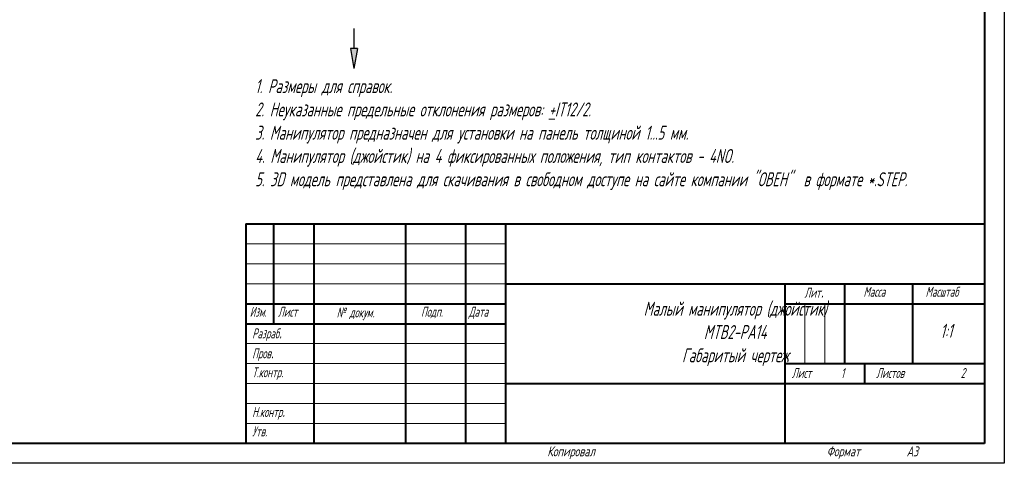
# Model space of a CAD drawing. Header units: millimetres. Extents: x 2171 to 2591, y 1134 to 1431.
# Tile 2 of 6: x 2344 to 2591, y 1134 to 1245. Entities that reach past the tile are written whole.
import ezdxf

# ---------------------------------------------------------------- set-up
doc = ezdxf.new("R2010")
doc.units = ezdxf.units.MM
doc.layers.add('size', color=7, linetype='Continuous', lineweight=20)
doc.layers.add('text', color=7, linetype='Continuous', lineweight=20)
doc.layers.add('ФОРМАТ', color=7, linetype='Continuous')
doc.styles.add('GOST', font='GOST.shx', dxfattribs={"width": 0.8, "oblique": 15})

msp = doc.modelspace()

# ---------------------------------------------------------------- hatches: boundary and pattern name
at = {"layer": 'size', "lineweight": 25, "ltscale": 5}
h = msp.add_hatch(color=256, dxfattribs=at)
h.dxf.hatch_style = 1
h.paths.add_polyline_path([(2426.98, 1237.69), (2428.74, 1237.69), (2427.86, 1232.69)])

# ---------------------------------------------------------------- linework, layer by layer
for p, q in [((2427.86, 1242.69), (2427.86, 1237.69)), ((2428.74, 1237.69), (2426.98, 1237.69)), ((2426.98, 1237.69), (2427.86, 1232.69)), ((2428.74, 1237.69), (2427.86, 1232.69)), ((2427.86, 1237.69), (2427.86, 1237.69))]:
    msp.add_line(p, q, dxfattribs=at)
at = {"layer": 'ФОРМАТ', "linetype": 'ByBlock', "ltscale": 5}
for p, q in [((2590.81, 1430.73), (2590.81, 1133.73)), ((2590.81, 1133.73), (2170.81, 1133.73))]:
    msp.add_line(p, q, dxfattribs=at)
at = {"layer": 'ФОРМАТ', "linetype": 'ByBlock', "lineweight": 40, "ltscale": 5}
for p, q in [((2585.81, 1425.73), (2585.81, 1138.73)), ((2585.81, 1138.73), (2178.81, 1138.73))]:
    msp.add_line(p, q, dxfattribs=at)
at = {"layer": 'ФОРМАТ', "linetype": 'Continuous', "lineweight": 40}
for p, q in [((2400.81, 1193.73), (2585.81, 1193.73)), ((2400.81, 1193.73), (2400.81, 1138.73)), ((2407.81, 1168.73), (2407.81, 1193.73)), ((2417.81, 1193.73), (2417.81, 1138.73)), ((2440.81, 1193.73), (2440.81, 1138.73)), ((2455.81, 1193.73), (2455.81, 1138.73)), ((2465.81, 1193.73), (2465.81, 1138.73)), ((2465.81, 1178.73), (2585.81, 1178.73)), ((2535.81, 1178.73), (2535.81, 1138.73)), ((2550.81, 1178.73), (2550.81, 1158.73)), ((2567.81, 1178.73), (2567.81, 1158.73)), ((2400.81, 1173.73), (2465.81, 1173.73)), ((2535.81, 1173.73), (2585.81, 1173.73)), ((2400.81, 1168.73), (2465.81, 1168.73)), ((2535.81, 1158.73), (2585.81, 1158.73)), ((2555.81, 1158.73), (2555.81, 1153.73)), ((2465.81, 1153.73), (2585.81, 1153.73))]:
    msp.add_line(p, q, dxfattribs=at)
at = {"layer": 'ФОРМАТ', "linetype": 'Continuous', "lineweight": 0}
for p, q in [((2400.81, 1188.73), (2465.81, 1188.73)), ((2400.81, 1183.73), (2465.81, 1183.73)), ((2400.81, 1178.73), (2465.81, 1178.73)), ((2540.81, 1173.73), (2540.81, 1158.73)), ((2545.81, 1173.73), (2545.81, 1158.73)), ((2400.81, 1163.73), (2465.81, 1163.73)), ((2400.81, 1158.73), (2465.81, 1158.73)), ((2400.81, 1153.73), (2465.81, 1153.73)), ((2400.81, 1148.73), (2465.81, 1148.73)), ((2400.81, 1143.73), (2465.81, 1143.73))]:
    msp.add_line(p, q, dxfattribs=at)

# ---------------------------------------------------------------- texts
at = {"layer": 'text', "linetype": 'ByBlock', "ltscale": 5, "insert": (2403.13, 1230.02), "char_height": 3.5, "width": 178.6812, "attachment_point": 1, "style": 'GOST'}
msp.add_mtext('\\pxqj;1. Размеры для справок.\\P\\pq*;2. Неуказанные предельные отклонения размеров: {\\L+}IT12/2.\\P3. Манипулятор предназначен для установки на панель толщиной 1...5 мм.\\P4. Манипулятор (джойстик) на 4 фиксированных положения, тип контактов - 4NO.\\P5. 3D модель представлена для скачивания в свободном доступе на сайте компании "ОВЕН"  в формате *.STEP.', dxfattribs=at)
at = {"layer": 'ФОРМАТ', "attachment_point": 1, "style": 'GOST'}
for s, insert, char_height in [('{\\Q15;\\W0.8;Лит\\H1.4x;\\W0.965;.}', (2540.74, 1178.77), 2.5), ('{\\Q15;\\W0.8;Масса}', (2555.52, 1177.98), 2.5), ('{\\Q15;\\W0.8;Масштаб}', (2571.08, 1177.98), 2.5), ('\\pxqc;{\\H1.4x;\\FGost|c0;Малый манипулятор (джойстик)\\PMTB2-PA14\\PГабаритый чертеж}', (2500.47, 1174.23), 2.5), ('{\\Q15;\\W0.784;Изм.}', (2401.78, 1172.96), 2.5), ('{\\Q15;\\W0.8;Лист}', (2408.84, 1172.96), 2.5), ('{\\H0.71429x;\\FGost|c0;№ докум\\W0.965;.}', (2423.55, 1172.79), 3.5), ('{\\Q15;\\W0.8;Подп.}', (2444.69, 1172.98), 2.5), ('{\\Q15;\\W0.8;Дата}', (2456.64, 1172.96), 2.5), ('{\\Q15;\\W0.8;Разраб\\H1.4x;.}', (2402.39, 1168.54), 2.5), ('{\\Q15;\\W0.8;1:1}', (2574.78, 1168.7), 3.5), ('{\\Q15;\\W0.8;Пров\\H1.4x;.}', (2402.39, 1163.54), 2.5), ('{\\Q15;\\W0.8;Т.контр\\W0.965;.}', (2402.39, 1157.8), 2.5), ('{\\Q15;\\W0.8;Лист}', (2537.59, 1157.63), 2.5), ('{\\Q15;\\W0.8;1}', (2549.88, 1157.61), 2.5), ('{Листов}', (2558.72, 1157.63), 2.5), ('{\\Q15;\\W0.8;2}', (2579.88, 1157.61), 2.5), ('{\\Q15;\\W0.8;Н.контр\\H1.4x;.}', (2402.39, 1148.84), 2.5), ('{\\Q15;\\W0.8;Утв.}', (2402.39, 1142.98), 2.5), ('{\\W0.9;Копировал}', (2476.31, 1137.98), 2.5), ('{\\W0.9;Формат}', (2546.31, 1137.98), 2.5), ('{\\W0.9;A3}', (2566.31, 1137.96), 2.5)]:
    msp.add_mtext(s, dxfattribs=dict(at, insert=insert, char_height=char_height))

doc.saveas('drawing.dxf')
